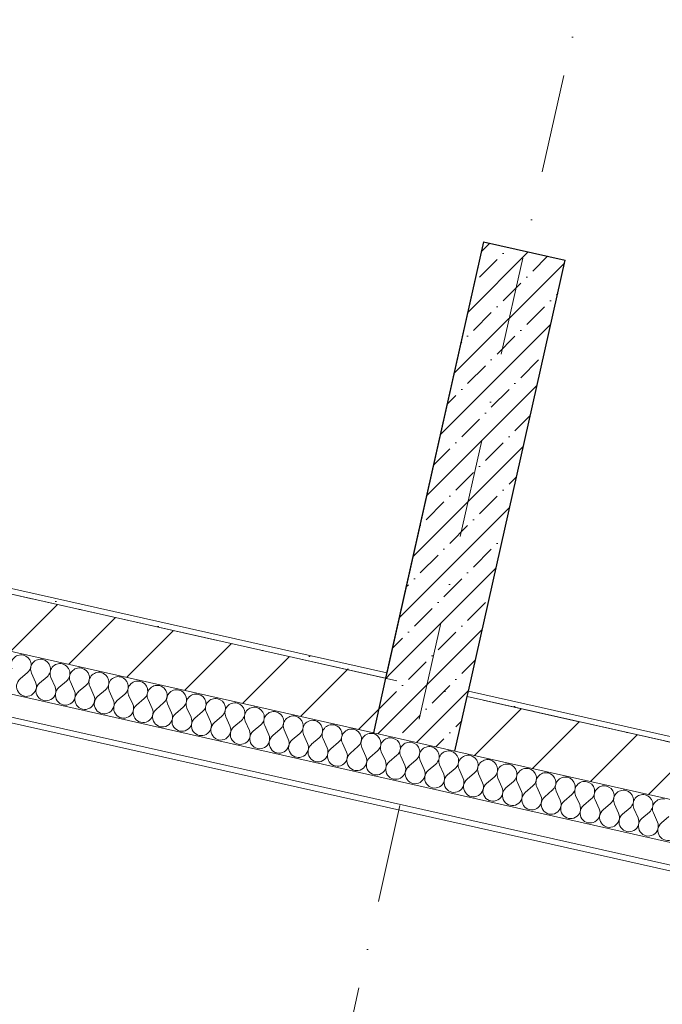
# Model space of a CAD drawing. Header units: millimetres. Extents: x -7218036 to -6881410, y 6117771 to 6219607.
# Tile 7 of 84: x -7183722 to -7181417, y 6135022 to 6138552. Entities that reach past the tile are written whole.
import ezdxf
from ezdxf.enums import TextEntityAlignment as Align

# ---------------------------------------------------------------- set-up
doc = ezdxf.new("R2010")
doc.units = ezdxf.units.MM
doc.header["$MEASUREMENT"] = 0
doc.linetypes.add('Штрихпунктирная', pattern=[670.277762, 352.777767, -176.388884, 0, -141.111112])
for name, color, linetype in [('S - МОП.АР', 7, 'Continuous'), ('АР-Стены_внешние_.АР', 7, 'Continuous'), ('АР-Стены_внутренние_пилоны.АР', 7, 'Continuous'), ('АР-Чертеж-Оси_Осевые размеры.АР', 7, 'Continuous')]:
    doc.layers.add(name, color=color, linetype=linetype)
for name, color, linetype, lineweight in [('АР-Стены_внешние_.АР_Ном._пера__1', 7, 'Continuous', 0), ('АР-Стены_внутренние_пилоны.АР_Ном._пера__1', 7, 'Continuous', 15), ('АР-Чертеж-Оси_Осевые размеры.АР_Ном._пера__120', 7, 'Continuous', 0)]:
    doc.layers.add(name, color=color, linetype=linetype, lineweight=lineweight)
doc.styles.add('РЎР“Р•РќР•Р\xa0Р\x98Р\xa0_РЎРўР\x98Р›Р¬_3', font='GOTHIC.TTF')
pattern_1 = [(45, (-6566190.34, 6563027.8), (-111.369318, 111.369318), [0, -105, 0, -157.5]), (110, (-6565840.34, 6563027.8), (148.001588, 53.868173), [0, -77, 0, -133])]
pattern_2 = [(45, (-6566190.34, 6562677.8), (-127.27922, 127.27922), [])]
pattern_3 = [(45, (-6566190.34, 6562677.8), (-84.852814, 84.852814), []), (45, (-6566232.77, 6562720.22), (-84.852814, 84.852814), [90, -30, 0, -30])]

# ---------------------------------------------------------------- blocks, each defined once
blk = doc.blocks.new('*X17', base_point=(-6566190.3, 6562677.8))
at = {"layer": 'АР-Стены_внешние_.АР_Ном._пера__1', "color": 7, "linetype": 'Continuous', "lineweight": 0}
for p, q in [((-7183720.7, 6136188.9), (-7183693.6, 6136212.1)), ((-7183665, 6136176.4), (-7183679.6, 6136208.9)), ((-7183651, 6136173.2), (-7183623.9, 6136196.4)), ((-7183595.3, 6136160.7), (-7183609.9, 6136193.3)), ((-7183581.3, 6136157.6), (-7183554.2, 6136180.8)), ((-7183525.6, 6136145.1), (-7183540.2, 6136177.6)), ((-7183511.7, 6136141.9), (-7183484.5, 6136165.1)), ((-7183455.9, 6136129.4), (-7183470.5, 6136162)), ((-7183442, 6136126.3), (-7183414.8, 6136149.5)), ((-7183386.2, 6136113.8), (-7183400.9, 6136146.3)), ((-7183372.3, 6136110.6), (-7183345.1, 6136133.8)), ((-7183316.5, 6136098.1), (-7183331.2, 6136130.7)), ((-7183302.6, 6136095), (-7183275.4, 6136118.2)), ((-7183246.8, 6136082.5), (-7183261.5, 6136115)), ((-7183232.9, 6136079.3), (-7183205.7, 6136102.5)), ((-7183177.1, 6136066.8), (-7183191.8, 6136099.4)), ((-7183163.2, 6136063.7), (-7183136, 6136086.9)), ((-7183107.4, 6136051.2), (-7183122.1, 6136083.7)), ((-7183093.5, 6136048), (-7183066.3, 6136071.2)), ((-7183037.7, 6136035.5), (-7183052.4, 6136068.1)), ((-7183023.8, 6136032.4), (-7182996.6, 6136055.5)), ((-7182968.1, 6136019.8), (-7182982.7, 6136052.4)), ((-7182954.1, 6136016.7), (-7182926.9, 6136039.9)), ((-7182898.4, 6136004.2), (-7182913, 6136036.8)), ((-7182884.4, 6136001.1), (-7182857.3, 6136024.2)), ((-7182828.7, 6135988.5), (-7182843.3, 6136021.1)), ((-7182814.7, 6135985.4), (-7182787.6, 6136008.6)), ((-7182759, 6135972.9), (-7182773.6, 6136005.5)), ((-7182745, 6135969.8), (-7182717.9, 6135992.9)), ((-7182689.3, 6135957.2), (-7182703.9, 6135989.8)), ((-7182675.3, 6135954.1), (-7182648.2, 6135977.3)), ((-7182619.6, 6135941.6), (-7182634.2, 6135974.2)), ((-7182605.6, 6135938.5), (-7182578.5, 6135961.6)), ((-7182549.9, 6135925.9), (-7182564.5, 6135958.5)), ((-7182536, 6135922.8), (-7182508.8, 6135946)), ((-7182480.2, 6135910.3), (-7182494.8, 6135942.9)), ((-7182466.3, 6135907.2), (-7182439.1, 6135930.3)), ((-7182410.5, 6135894.6), (-7182425.2, 6135927.2)), ((-7182396.6, 6135891.5), (-7182369.4, 6135914.7)), ((-7182340.8, 6135879), (-7182355.5, 6135911.5)), ((-7182326.9, 6135875.8), (-7182299.7, 6135899)), ((-7182271.1, 6135863.3), (-7182285.8, 6135895.9)), ((-7182257.2, 6135860.2), (-7182230, 6135883.4)), ((-7182201.4, 6135847.7), (-7182216.1, 6135880.2)), ((-7182187.5, 6135844.5), (-7182160.3, 6135867.7)), ((-7182131.7, 6135832), (-7182146.4, 6135864.6)), ((-7182117.8, 6135828.9), (-7182090.6, 6135852.1)), ((-7182062, 6135816.4), (-7182076.7, 6135848.9)), ((-7182048.1, 6135813.2), (-7182020.9, 6135836.4)), ((-7181992.4, 6135800.7), (-7182007, 6135833.3)), ((-7181978.4, 6135797.6), (-7181951.2, 6135820.8)), ((-7181922.7, 6135785.1), (-7181937.3, 6135817.6)), ((-7181908.7, 6135781.9), (-7181881.6, 6135805.1)), ((-7181853, 6135769.4), (-7181867.6, 6135802)), ((-7181839, 6135766.3), (-7181811.9, 6135789.5)), ((-7181783.3, 6135753.8), (-7181797.9, 6135786.3)), ((-7181769.3, 6135750.6), (-7181742.2, 6135773.8)), ((-7181713.6, 6135738.1), (-7181728.2, 6135770.7)), ((-7181699.6, 6135735), (-7181672.5, 6135758.2)), ((-7181643.9, 6135722.5), (-7181658.5, 6135755)), ((-7181630, 6135719.3), (-7181602.8, 6135742.5)), ((-7181574.2, 6135706.8), (-7181588.8, 6135739.4)), ((-7181560.3, 6135703.7), (-7181533.1, 6135726.9)), ((-7181504.5, 6135691.1), (-7181519.2, 6135723.7)), ((-7181490.6, 6135688), (-7181463.4, 6135711.2)), ((-7181434.8, 6135675.5), (-7181449.5, 6135708.1)), ((-7181420.9, 6135672.4), (-7181393.7, 6135695.5))]:
    blk.add_line(p, q, dxfattribs=at)
for centre, start, end in [((-7183716.7, 6136239.2), 77.342, 204.2119), ((-7183716.7, 6136239.2), 310.4721, 77.342), ((-7183647, 6136223.6), 77.342, 204.2119), ((-7183647, 6136223.6), 310.4721, 77.342), ((-7183577.4, 6136207.9), 77.342, 204.2119), ((-7183577.4, 6136207.9), 310.4721, 77.342), ((-7183507.7, 6136192.3), 77.342, 204.2119), ((-7183507.7, 6136192.3), 310.4721, 77.342), ((-7183438, 6136176.6), 77.342, 204.2119), ((-7183438, 6136176.6), 310.4721, 77.342), ((-7183368.3, 6136161), 77.342, 204.2119), ((-7183368.3, 6136161), 310.4721, 77.342), ((-7183697.5, 6136161.7), 130.4721, 24.2119), ((-7183627.9, 6136146.1), 130.4721, 24.2119), ((-7183558.2, 6136130.4), 130.4721, 24.2119), ((-7183298.6, 6136145.3), 77.342, 204.2119), ((-7183298.6, 6136145.3), 310.4721, 77.342), ((-7183228.9, 6136129.7), 77.342, 204.2119), ((-7183228.9, 6136129.7), 310.4721, 77.342), ((-7183488.5, 6136114.8), 130.4721, 24.2119), ((-7183418.8, 6136099.1), 130.4721, 24.2119), ((-7183159.2, 6136114), 77.342, 204.2119), ((-7183159.2, 6136114), 310.4721, 77.342), ((-7183089.5, 6136098.4), 77.342, 204.2119), ((-7183089.5, 6136098.4), 310.4721, 77.342), ((-7183349.1, 6136083.5), 130.4721, 24.2119), ((-7183279.4, 6136067.8), 130.4721, 24.2119), ((-7183019.8, 6136082.7), 77.342, 204.2119), ((-7183019.8, 6136082.7), 310.4721, 77.342), ((-7182950.1, 6136067.1), 77.342, 204.2119), ((-7182950.1, 6136067.1), 310.4721, 77.342), ((-7182880.4, 6136051.4), 77.342, 204.2119), ((-7182880.4, 6136051.4), 310.4721, 77.342), ((-7183209.7, 6136052.2), 130.4721, 24.2119), ((-7183140, 6136036.5), 130.4721, 24.2119), ((-7182810.7, 6136035.8), 77.342, 204.2119), ((-7182810.7, 6136035.8), 310.4721, 77.342), ((-7182741, 6136020.1), 77.342, 204.2119), ((-7182741, 6136020.1), 310.4721, 77.342), ((-7183070.3, 6136020.9), 130.4721, 24.2119), ((-7183000.6, 6136005.2), 130.4721, 24.2119), ((-7182930.9, 6135989.5), 130.4721, 24.2119), ((-7182671.4, 6136004.5), 77.342, 204.2119), ((-7182671.4, 6136004.5), 310.4721, 77.342), ((-7182601.7, 6135988.8), 77.342, 204.2119), ((-7182601.7, 6135988.8), 310.4721, 77.342), ((-7182861.2, 6135973.9), 130.4721, 24.2119), ((-7182791.5, 6135958.2), 130.4721, 24.2119), ((-7182532, 6135973.2), 77.342, 204.2119), ((-7182532, 6135973.2), 310.4721, 77.342), ((-7182462.3, 6135957.5), 77.342, 204.2119), ((-7182462.3, 6135957.5), 310.4721, 77.342), ((-7182721.9, 6135942.6), 130.4721, 24.2119), ((-7182652.2, 6135926.9), 130.4721, 24.2119), ((-7182392.6, 6135941.8), 77.342, 204.2119), ((-7182392.6, 6135941.8), 310.4721, 77.342), ((-7182322.9, 6135926.2), 77.342, 204.2119), ((-7182322.9, 6135926.2), 310.4721, 77.342), ((-7182253.2, 6135910.5), 77.342, 204.2119), ((-7182253.2, 6135910.5), 310.4721, 77.342), ((-7182582.5, 6135911.3), 130.4721, 24.2119), ((-7182512.8, 6135895.6), 130.4721, 24.2119), ((-7182183.5, 6135894.9), 77.342, 204.2119), ((-7182183.5, 6135894.9), 310.4721, 77.342), ((-7182113.8, 6135879.2), 77.342, 204.2119), ((-7182113.8, 6135879.2), 310.4721, 77.342), ((-7182443.1, 6135880), 130.4721, 24.2119), ((-7182373.4, 6135864.3), 130.4721, 24.2119), ((-7182303.7, 6135848.7), 130.4721, 24.2119), ((-7182044.1, 6135863.6), 77.342, 204.2119), ((-7182044.1, 6135863.6), 310.4721, 77.342), ((-7181974.4, 6135847.9), 77.342, 204.2119), ((-7181974.4, 6135847.9), 310.4721, 77.342), ((-7182234, 6135833), 130.4721, 24.2119), ((-7182164.3, 6135817.4), 130.4721, 24.2119), ((-7181904.7, 6135832.3), 77.342, 204.2119), ((-7181904.7, 6135832.3), 310.4721, 77.342), ((-7181835, 6135816.6), 77.342, 204.2119), ((-7181835, 6135816.6), 310.4721, 77.342), ((-7182094.6, 6135801.7), 130.4721, 24.2119), ((-7182024.9, 6135786.1), 130.4721, 24.2119), ((-7181765.4, 6135801), 77.342, 204.2119), ((-7181765.4, 6135801), 310.4721, 77.342), ((-7181695.7, 6135785.3), 77.342, 204.2119), ((-7181695.7, 6135785.3), 310.4721, 77.342), ((-7181626, 6135769.7), 77.342, 204.2119), ((-7181626, 6135769.7), 310.4721, 77.342), ((-7181955.2, 6135770.4), 130.4721, 24.2119), ((-7181885.5, 6135754.8), 130.4721, 24.2119), ((-7181556.3, 6135754), 77.342, 204.2119), ((-7181556.3, 6135754), 310.4721, 77.342), ((-7181486.6, 6135738.4), 77.342, 204.2119), ((-7181486.6, 6135738.4), 310.4721, 77.342), ((-7181815.9, 6135739.1), 130.4721, 24.2119), ((-7181746.2, 6135723.5), 130.4721, 24.2119), ((-7181676.5, 6135707.8), 130.4721, 24.2119), ((-7181416.9, 6135722.7), 77.342, 204.2119), ((-7181606.8, 6135692.2), 130.4721, 24.2119), ((-7181537.1, 6135676.5), 130.4721, 24.2119), ((-7181467.4, 6135660.9), 130.4721, 24.2119), ((-7181397.7, 6135645.2), 130.4721, 24.2119)]:
    blk.add_arc(centre, 35.7, start, end, dxfattribs=at)
blk = doc.blocks.new('Стена_3_1', base_point=(-7185717.4, 6136933.8))
at = {"layer": 'АР-Стены_внешние_.АР', "linetype": 'Continuous', "lineweight": 0, "true_color": 0x000000}
h = blk.add_hatch(dxfattribs=at)
h.set_pattern_fill('БЛОКИ_БЕТОННЫЕ_ЭФФЕКТИВН_70', color=18, style=0, pattern_type=2)
h.set_pattern_definition(pattern_2)
h.paths.add_polyline_path([(-7182409.9, 6136191), (-7185628.1, 6136913.8), (-7185755, 6136737.3), (-7182453.7, 6135995.8)])
h = blk.add_hatch(dxfattribs=at)
h.set_pattern_fill('ШТУКАТУРКА__ГИПС_01_0001', color=18, style=0, pattern_type=2)
h.set_pattern_definition(pattern_1)
h.paths.add_polyline_path([(-7182405.5, 6136210.5), (-7185615.4, 6136931.4), (-7185619.8, 6136911.9), (-7182409.9, 6136191)])
h = blk.add_hatch(dxfattribs=at)
h.set_pattern_fill('БЛОКИ_БЕТОННЫЕ_ЭФФЕКТИВН_70', color=18, style=0, pattern_type=2)
h.set_pattern_definition(pattern_2)
h.paths.add_polyline_path([(-7178346.1, 6135278.3), (-7182117.2, 6136125.2), (-7182161, 6135930.1), (-7178389.9, 6135083.2)])
h = blk.add_hatch(dxfattribs=at)
h.set_pattern_fill('ШТУКАТУРКА__ГИПС_01_0001', color=18, style=0, pattern_type=2)
h.set_pattern_definition(pattern_1)
h.paths.add_polyline_path([(-7178341.7, 6135297.8), (-7182112.8, 6136144.8), (-7182117.2, 6136125.2), (-7178346.1, 6135278.3)])
at = {"layer": 'АР-Стены_внешние_.АР_Ном._пера__1', "color": 7, "linetype": 'Continuous', "lineweight": 15}
for p, q in [((-7182409.9, 6136191), (-7185619.8, 6136911.9)), ((-7185755, 6136737.3), (-7182453.7, 6135995.8)), ((-7178346.1, 6135278.3), (-7182117.2, 6136125.2)), ((-7182453.7, 6135995.8), (-7182161, 6135930.1)), ((-7182161, 6135930.1), (-7178389.9, 6135083.2))]:
    blk.add_line(p, q, dxfattribs=at)
at = {"layer": 'АР-Стены_внешние_.АР_Ном._пера__1', "color": 7, "linetype": 'Continuous', "lineweight": 0}
for p, q in [((-7185850.1, 6136604.9), (-7171807.5, 6133451.1)), ((-7185900.9, 6136534.3), (-7171825.1, 6133373))]:
    blk.add_line(p, q, dxfattribs=at)
at = {"layer": 'АР-Стены_внешние_.АР_Ном._пера__1', "color": 7, "linetype": 'Continuous', "lineweight": 30}
for p, q in [((-7182409.9, 6136191), (-7182453.7, 6135995.8)), ((-7182405.5, 6136210.5), (-7182409.9, 6136191)), ((-7182161, 6135930.1), (-7182117.2, 6136125.2)), ((-7182117.2, 6136125.2), (-7182112.8, 6136144.8))]:
    blk.add_line(p, q, dxfattribs=at)
at = {"layer": 'АР-Стены_внешние_.АР_Ном._пера__1', "color": 7, "linetype": 'Continuous', "lineweight": 0, "flags": 128}
for points in [[(-7182405.5, 6136210.5), (-7185615.4, 6136931.4)], [(-7185913.6, 6136516.7), (-7171829.4, 6133353.5)], [(-7178341.7, 6135297.8), (-7182112.8, 6136144.8)]]:
    blk.add_lwpolyline(points, dxfattribs=at)
at = {"layer": 'АР-Стены_внешние_.АР', "color": 7, "lineweight": 0}
blk.add_blockref('*X17', (-6566190.3, 6562677.8), dxfattribs=at)
blk = doc.blocks.new('Стена_77_1', base_point=(-7182263.5, 6136158.1))
at = {"layer": 'АР-Стены_внутренние_пилоны.АР', "linetype": 'Continuous', "lineweight": 0, "true_color": 0x000000}
h = blk.add_hatch(dxfattribs=at)
h.set_pattern_fill('ЖЕЛЕЗОБЕТОН__PROJECT__0001', color=18, style=0, pattern_type=2)
h.set_pattern_definition(pattern_3)
h.paths.add_polyline_path([(-7182112.8, 6136144.8), (-7181765.8, 6137689.7), (-7182058.5, 6137755.4), (-7182405.5, 6136210.5)])
h = blk.add_hatch(dxfattribs=at)
h.set_pattern_fill('ЖЕЛЕЗОБЕТОН__PROJECT__0001', color=18, style=0, pattern_type=2)
h.set_pattern_definition(pattern_3)
h.paths.add_polyline_path([(-7182117.2, 6136125.2), (-7182409.9, 6136191), (-7182453.7, 6135995.8), (-7182161, 6135930.1)])
h = blk.add_hatch(dxfattribs=at)
h.set_pattern_fill('ЖЕЛЕЗОБЕТОН__PROJECT__0001', color=18, style=0, pattern_type=2)
h.set_pattern_definition(pattern_3)
h.paths.add_polyline_path([(-7182112.8, 6136144.8), (-7182405.5, 6136210.5), (-7182409.9, 6136191), (-7182117.2, 6136125.2)])
at = {"layer": 'АР-Стены_внешние_.АР_Ном._пера__1', "color": 7, "linetype": 'Continuous', "lineweight": 30}
for p, q in [((-7182409.9, 6136191), (-7182453.7, 6135995.8)), ((-7182405.5, 6136210.5), (-7182409.9, 6136191)), ((-7182161, 6135930.1), (-7182117.2, 6136125.2)), ((-7182117.2, 6136125.2), (-7182112.8, 6136144.8))]:
    blk.add_line(p, q, dxfattribs=at)
at = {"layer": 'АР-Стены_внешние_.АР_Ном._пера__1', "color": 7, "linetype": 'Continuous', "lineweight": 15}
blk.add_line((-7182453.7, 6135995.8), (-7182161, 6135930.1), dxfattribs=at)
at = {"layer": 'АР-Стены_внутренние_пилоны.АР_Ном._пера__1', "color": 7, "linetype": 'Continuous', "lineweight": 30, "flags": 128}
for points in [[(-7182058.5, 6137755.4), (-7182405.5, 6136210.5)], [(-7182058.5, 6137755.4), (-7181765.8, 6137689.7)], [(-7182112.8, 6136144.8), (-7181765.8, 6137689.7)]]:
    blk.add_lwpolyline(points, dxfattribs=at)
blk = doc.blocks.new('Стандартный Маркер Сетки[15]_1', base_point=(-7178760.6, 6151754.4))
at = {"layer": 'АР-Чертеж-Оси_Осевые размеры.АР_Ном._пера__120', "color": 7, "linetype": 'Штрихпунктирная', "lineweight": 0}
blk.add_line((-7178979.7, 6150778.7), (-7183542.2, 6130464.3), dxfattribs=at)
at = {"layer": 'АР-Чертеж-Оси_Осевые размеры.АР_Ном._пера__120', "color": 7, "lineweight": 0, "style": 'РЎР“Р•РќР•Р\xa0Р\x98Р\xa0_РЎРўР\x98Р›Р¬_3'}
blk.add_attdef('AC_MarkerText_1', text='', height=350, rotation=347.3417, dxfattribs=at).set_placement((-7183801, 6129181.8), align=Align.TOP_CENTER)
blk = doc.blocks.new('Стандартный Маркер Сетки[36]_1', base_point=(-7178760.6, 6151754.4))
at = {"layer": 'АР-Чертеж-Оси_Осевые размеры.АР_Ном._пера__120', "color": 7, "linetype": 'Штрихпунктирная', "lineweight": 0}
blk.add_line((-7178979.7, 6150778.7), (-7183542.2, 6130464.3), dxfattribs=at)
at = {"layer": 'АР-Чертеж-Оси_Осевые размеры.АР_Ном._пера__120', "color": 7, "lineweight": 0, "style": 'РЎР“Р•РќР•Р\xa0Р\x98Р\xa0_РЎРўР\x98Р›Р¬_3'}
blk.add_attdef('AC_MarkerText_1', text='', height=350, rotation=347.3417, dxfattribs=at).set_placement((-7183801, 6129181.8), align=Align.TOP_CENTER)
blk = doc.blocks.new('Стандартный Маркер Сетки[51]_1', base_point=(-7217047.9, 6143970.3))
at = {"layer": 'АР-Чертеж-Оси_Осевые размеры.АР_Ном._пера__120', "color": 7, "linetype": 'Штрихпунктирная', "lineweight": 0}
blk.add_line((-7216072.2, 6143751.1), (-7137131, 6126021.4), dxfattribs=at)
at = {"layer": 'АР-Чертеж-Оси_Осевые размеры.АР_Ном._пера__120', "color": 7, "lineweight": 0, "style": 'РЎР“Р•РќР•Р\xa0Р\x98Р\xa0_РЎРўР\x98Р›Р¬_3'}
for tag, p in [('AC_MarkerText_1_0', (-7217465.8, 6144260.9)), ('AC_MarkerText_1_1', (-7135597.5, 6125873.7))]:
    blk.add_attdef(tag, text='', height=350, rotation=347.3417, dxfattribs=at).set_placement(p, align=Align.TOP_CENTER)
blk = doc.blocks.new('Стандартный Маркер Сетки[61]_1', base_point=(-7217047.9, 6143970.3))
at = {"layer": 'АР-Чертеж-Оси_Осевые размеры.АР_Ном._пера__120', "color": 7, "linetype": 'Штрихпунктирная', "lineweight": 0}
blk.add_line((-7216072.2, 6143751.1), (-7137131, 6126021.4), dxfattribs=at)
at = {"layer": 'АР-Чертеж-Оси_Осевые размеры.АР_Ном._пера__120', "color": 7, "lineweight": 0, "style": 'РЎР“Р•РќР•Р\xa0Р\x98Р\xa0_РЎРўР\x98Р›Р¬_3'}
for tag, p in [('AC_MarkerText_1_0', (-7217465.8, 6144260.9)), ('AC_MarkerText_1_1', (-7135597.5, 6125873.7))]:
    blk.add_attdef(tag, text='', height=350, rotation=347.3417, dxfattribs=at).set_placement(p, align=Align.TOP_CENTER)
blk = doc.blocks.new('Стандартный Маркер Сетки[64]_1', base_point=(-7217047.9, 6143970.3))
at = {"layer": 'АР-Чертеж-Оси_Осевые размеры.АР_Ном._пера__120', "color": 7, "linetype": 'Штрихпунктирная', "lineweight": 0}
blk.add_line((-7216072.2, 6143751.1), (-7137131, 6126021.4), dxfattribs=at)
at = {"layer": 'АР-Чертеж-Оси_Осевые размеры.АР_Ном._пера__120', "color": 7, "lineweight": 0, "style": 'РЎР“Р•РќР•Р\xa0Р\x98Р\xa0_РЎРўР\x98Р›Р¬_3'}
for tag, p in [('AC_MarkerText_1_0', (-7217465.8, 6144260.9)), ('AC_MarkerText_1_1', (-7135597.5, 6125873.7))]:
    blk.add_attdef(tag, text='', height=350, rotation=347.3417, dxfattribs=at).set_placement(p, align=Align.TOP_CENTER)
blk = doc.blocks.new('Стандартный Маркер Сетки[68]_1', base_point=(-7217047.9, 6143970.3))
at = {"layer": 'АР-Чертеж-Оси_Осевые размеры.АР_Ном._пера__120', "color": 7, "linetype": 'Штрихпунктирная', "lineweight": 0}
blk.add_line((-7216072.2, 6143751.1), (-7137131, 6126021.4), dxfattribs=at)
at = {"layer": 'АР-Чертеж-Оси_Осевые размеры.АР_Ном._пера__120', "color": 7, "lineweight": 0, "style": 'РЎР“Р•РќР•Р\xa0Р\x98Р\xa0_РЎРўР\x98Р›Р¬_3'}
for tag, p in [('AC_MarkerText_1_0', (-7217465.8, 6144260.9)), ('AC_MarkerText_1_1', (-7135597.5, 6125873.7))]:
    blk.add_attdef(tag, text='', height=350, rotation=347.3417, dxfattribs=at).set_placement(p, align=Align.TOP_CENTER)

msp = doc.modelspace()

# ---------------------------------------------------------------- linework, layer by layer
at = {"layer": 'S - МОП.АР', "color": 254, "linetype": 'Continuous', "lineweight": 0, "true_color": 0xd1c7d6, "flags": 128}
msp.add_lwpolyline([(-7169353.6, 6140930.2), (-7170895.5, 6141276.5), (-7171011.7, 6140759.2), (-7175631.9, 6141796.9), (-7175526.8, 6142265.1), (-7183990.6, 6144166), (-7185619.8, 6136911.9), (-7182409.9, 6136191), (-7182058.5, 6137755.4), (-7181765.8, 6137689.7), (-7182117.2, 6136125.2), (-7178365.6, 6135282.6), (-7178113.6, 6136404.7), (-7177703.8, 6136312.7), (-7177955.9, 6135190.5), (-7171730.8, 6133792.5), (-7171478.8, 6134914.6), (-7171088.6, 6134826.9), (-7171340.6, 6133704.9), (-7168018.3, 6132958.7)], dxfattribs=at)

# ---------------------------------------------------------------- block references
at = {"layer": 'АР-Стены_внешние_.АР', "color": 7, "lineweight": 0}
msp.add_blockref('Стена_3_1', (-7185717.4, 6136933.8), dxfattribs=at)
at = {"layer": 'АР-Стены_внутренние_пилоны.АР', "color": 7, "lineweight": 0}
msp.add_blockref('Стена_77_1', (-7182263.5, 6136158.1), dxfattribs=at)
at = {"layer": 'АР-Чертеж-Оси_Осевые размеры.АР', "color": 8, "linetype": 'Continuous', "lineweight": 15}
for name, p in [('Стандартный Маркер Сетки[15]_1', (-7178760.6, 6151754.4)), ('Стандартный Маркер Сетки[36]_1', (-7178760.6, 6151754.4)), ('Стандартный Маркер Сетки[51]_1', (-7217047.9, 6143970.3)), ('Стандартный Маркер Сетки[61]_1', (-7217047.9, 6143970.3)), ('Стандартный Маркер Сетки[64]_1', (-7217047.9, 6143970.3)), ('Стандартный Маркер Сетки[68]_1', (-7217047.9, 6143970.3))]:
    msp.add_blockref(name, p, dxfattribs=at)

doc.saveas('drawing.dxf')
